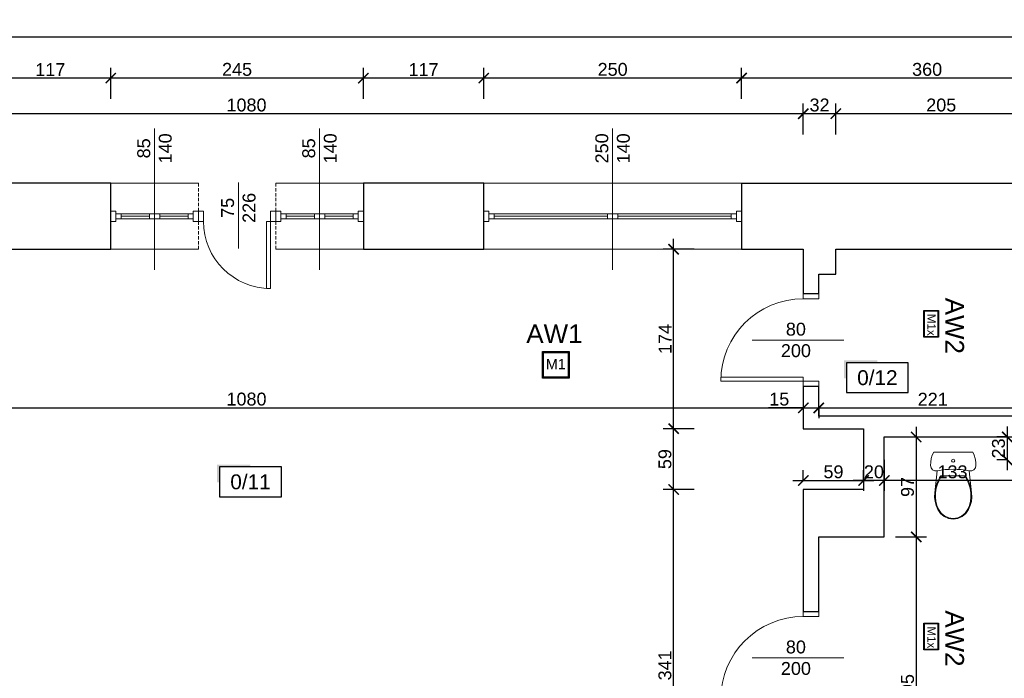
# Model space of a CAD drawing. Header units: millimetres. Extents: x 2709036 to 2756280, y 168165 to 192362.
# Tile 86 of 192: x 2715930 to 2716885, y 191515 to 192154. Entities that reach past the tile are written whole.
import ezdxf
from ezdxf.enums import TextEntityAlignment as Align

# ---------------------------------------------------------------- set-up
doc = ezdxf.new("R2010")
doc.units = ezdxf.units.MM
doc.header["$MEASUREMENT"] = 0
doc.set_wipeout_variables(frame=1)
doc.linetypes.add('HIDDEN2', pattern=[4.7625, 3.175, -1.5875])
doc.layers.add('6 - OPISY', color=7, linetype='Continuous')
doc.layers.add('Oświetlenie awaryjne', color=1, linetype='Continuous')
for name, color, linetype, lineweight in [('__MAZ_OPIS_STOLARKA', 7, 'Continuous', 0), ('__MAZ_SCHODY', 7, 'Continuous', 0), ('__MAZ_STOLARKA DRZWIOWA ISTN', 7, 'Continuous', 9), ('__MAZ_STOLARKA OKIENNA', 7, 'Continuous', 9), ('__MAZ_WYMIARY', 7, 'Continuous', 9), ('__MAZ_ŚCIANY ISTNIEJĄCE', 7, 'Continuous', 30), ('Meble i wyposażenie', 8, 'Continuous', 5)]:
    doc.layers.add(name, color=color, linetype=linetype, lineweight=lineweight)
doc.styles.add('Arial', font='arial.ttf')
doc.styles.add('Dimensions', font='arial.ttf')
doc.styles.add('Malanow_1_100', font='isocpeur.ttf')
doc.styles.get("Standard").update_dxf_attribs({"font": 'arial.ttf'})
doc.styles.add('styl1', font='arial.ttf')
doc.dimstyles.new('100', dxfattribs={"dimtxt": 10, "dimasz": 10, "dimexe": 18, "dimexo": 15, "dimgap": 9, "dimtad": 1, "dimdec": 1, "dimrnd": 0.5, "dimdsep": 46, "dimtxsty": 'Dimensions', "dimblk": 'ARCHTICK', "dimcen": 9, "dimdle": 10, "dimadec": 1, "dimazin": 2, "dimtfac": 1, "dimtdec": 4, "dimtofl": 0, "dimtmove": 2, "dimatfit": 3, "dimfxl": 1, "dimtolj": 1, "dimtzin": 0, "dimarcsym": 0})

# ---------------------------------------------------------------- blocks, each defined once
blk = doc.blocks.new('WC DP')
at = {"color": 0, "lineweight": -2, "ltscale": 14728.445072}
blk.add_wipeout([(-188.9, -40.9), (-202.4, -71.6), (-212.1, -103.8), (-218, -136.8), (-220, -170.4), (-214.9, -193.1), (-200.5, -211.4), (-179.6, -221.8), (-156.3, -222.3), (-117.6, -215.4), (-78.5, -210.5), (-39.3, -207.6), (0, -206.6), (39.3, -207.6), (78.5, -210.5), (117.6, -215.4), (156.3, -222.3), (179.6, -221.8), (200.5, -211.4), (214.9, -193.1), (220, -170.4), (218, -136.8), (212.1, -103.8), (202.4, -71.6), (188.9, -40.9)], dxfattribs=at).dxf.layer = 'Meble i wyposażenie'
at = {"layer": 'Meble i wyposażenie', "color": 0, "lineweight": -2}
for p, q in [((-202.4, -71.6), (-212.1, -103.8)), ((-188.9, -40.9), (-202.4, -71.6)), ((188.9, -40.9), (-188.9, -40.9)), ((202.4, -71.6), (188.9, -40.9)), ((212.1, -103.8), (202.4, -71.6)), ((-212.1, -103.8), (-218, -136.8)), ((218, -136.8), (212.1, -103.8))]:
    blk.add_line(p, q, dxfattribs=at)
blk.add_circle((0, -123.5), 15, dxfattribs=at)
at = {"color": 0, "lineweight": -2, "ltscale": 9083.641401}
blk.add_wipeout([(-122.1, -271.6), (122.1, -271.6), (143.3, -309.5), (160, -349.5), (171.9, -391.1), (179, -433.9), (156.3, -222.3), (117.6, -215.4), (78.5, -210.5), (39.3, -207.6), (0, -206.6), (-39.3, -207.6), (-78.5, -210.5), (-117.6, -215.4), (-156.3, -222.3), (-179, -433.9), (-171.9, -391.1), (-160, -349.5), (-143.3, -309.5)], dxfattribs=at).dxf.layer = 'Meble i wyposażenie'
at = {"layer": 'Meble i wyposażenie', "color": 0, "lineweight": -2}
for p, q in [((-218, -136.8), (-220, -170.4)), ((-220, -170.4), (-214.9, -193.1)), ((214.9, -193.1), (220, -170.4)), ((220, -170.4), (218, -136.8)), ((-214.9, -193.1), (-200.5, -211.4)), ((200.5, -211.4), (214.9, -193.1))]:
    blk.add_line(p, q, dxfattribs=at)
at = {"color": 0, "lineweight": -2, "ltscale": 8188.801298}
blk.add_wipeout([(123.5, -636.5), (149.4, -598.7), (165.6, -559.3), (176, -518.3), (180.5, -476.2), (179, -433.9), (171.6, -389.9), (159, -347), (141.5, -306), (117.1, -263.7), (-117.1, -263.7), (-141.5, -306), (-159, -347), (-171.6, -389.9), (-179, -433.9), (-180.5, -476.2), (-176, -518.3), (-165.6, -559.3), (-149.4, -598.7), (-123.5, -636.5), (-88, -665.9), (-45.7, -684.5), (0, -690.9), (45.7, -684.5), (88, -665.9)], dxfattribs=at).dxf.layer = 'Meble i wyposażenie'
at = {"layer": 'Meble i wyposażenie', "color": 0, "lineweight": -2}
for p, q in [((-200.5, -211.4), (-179.6, -221.8)), ((-179.6, -221.8), (-156.3, -222.3)), ((-156.3, -222.3), (-179, -433.9)), ((-122.1, -271.6), (-143.3, -309.5)), ((-112.5, -271.6), (-134.3, -309.5)), ((122.1, -271.6), (-122.1, -271.6)), ((134.3, -309.5), (112.5, -271.6)), ((143.3, -309.5), (122.1, -271.6)), ((156.3, -222.3), (179.6, -221.8)), ((179, -433.9), (156.3, -222.3)), ((179.6, -221.8), (200.5, -211.4)), ((-160, -349.5), (-171.9, -391.1)), ((-151.5, -349.7), (-163.8, -391.6)), ((-143.3, -309.5), (-160, -349.5)), ((-134.3, -309.5), (-151.5, -349.7)), ((151.5, -349.7), (134.3, -309.5)), ((160, -349.5), (143.3, -309.5)), ((163.8, -391.6), (151.5, -349.7)), ((171.9, -391.1), (160, -349.5)), ((-179, -433.9), (-180.6, -476.2)), ((-180.6, -476.2), (-176.1, -518.3)), ((-171.9, -391.1), (-179, -433.9)), ((-171, -434.7), (-172.5, -475.9)), ((-172.5, -475.9), (-168.1, -516.9)), ((-163.8, -391.6), (-171, -434.7)), ((171, -434.7), (163.8, -391.6)), ((168.1, -516.9), (172.5, -475.9)), ((172.5, -475.9), (171, -434.7)), ((179, -433.9), (171.9, -391.1)), ((176.1, -518.3), (180.6, -476.2)), ((180.6, -476.2), (179, -433.9)), ((-176.1, -518.3), (-165.7, -559.3)), ((-168.1, -516.9), (-158, -556.8)), ((-165.7, -559.3), (-149.5, -598.5)), ((-158, -556.8), (-142.3, -594.9)), ((142.3, -594.9), (158, -556.8)), ((149.5, -598.5), (165.7, -559.3)), ((158, -556.8), (168.1, -516.9)), ((165.7, -559.3), (176.1, -518.3)), ((-149.5, -598.5), (-123.5, -636.5)), ((-142.3, -594.9), (-117.5, -631.1)), ((-123.5, -636.5), (-88, -665.9)), ((-117.5, -631.1), (-83.7, -659.1)), ((-88, -665.9), (-45.7, -684.5)), ((-83.7, -659.1), (-43.5, -676.8)), ((43.5, -676.8), (83.7, -659.1)), ((45.7, -684.5), (88, -665.9)), ((83.7, -659.1), (117.5, -631.1)), ((88, -665.9), (123.5, -636.5)), ((117.5, -631.1), (142.3, -594.9)), ((123.5, -636.5), (149.5, -598.5)), ((-45.7, -684.5), (0, -690.9)), ((-43.5, -676.8), (0, -682.8)), ((0, -682.8), (43.5, -676.8)), ((0, -690.9), (45.7, -684.5))]:
    blk.add_line(p, q, dxfattribs=at)
blk.add_ellipse((0, -988.7), major_axis=(785, 0), ratio=0.9963, start_param=1.370375, end_param=1.771221, dxfattribs=at)
blk = doc.blocks.new('*U9')
at = {"ltscale": 10}
blk.add_hatch(color=256, dxfattribs=at).paths.add_polyline_path([(0, 26), (-25, 26), (-27, 26), (-27, 11.46), (-25, 11.46), (-25, 24), (0, 24)])
blk.add_lwpolyline([(-25, 0), (25, 0), (25, 24), (-25, 24)], close=True, dxfattribs=at)
at = {"layer": '6 - OPISY'}
for tag, p in [('NRPOM', (0, 6)), ('WYSPOM', (3.39, -15.66))]:
    blk.add_attdef(tag, text='', height=12, dxfattribs=at).set_placement(p, align=Align.CENTER)
blk = doc.blocks.new('_ArchTick')
at = {"color": 0, "linetype": 'ByBlock', "const_width": 0.15}
blk.add_lwpolyline([(-0.5, -0.5), (0.5, 0.5)], dxfattribs=at)
blk = doc.blocks.new('*D882')
at = {"layer": '__MAZ_WYMIARY', "color": 0, "lineweight": -2}
for p, q in [((2715609.68, 191780.92), (2715609.68, 191767.33)), ((2715599.68, 191777.33), (2716699.68, 191777.33)), ((2716689.68, 191777.33), (2716689.68, 191767.33))]:
    blk.add_line(p, q, dxfattribs=at)
at = {"layer": 'Defpoints', "color": 0, "lineweight": 30}
for p in [(2715609.68, 191795.92), (2716689.68, 191789.3), (2716689.68, 191777.33)]:
    blk.add_point(p, dxfattribs=at)
at = {"layer": '__MAZ_WYMIARY', "color": 0, "lineweight": -2, "xscale": 10, "yscale": 10, "zscale": 10, "rotation": 180}
blk.add_blockref('_ArchTick', (2715609.68, 191777.33), dxfattribs=at)
at = {"layer": '__MAZ_WYMIARY', "color": 0, "lineweight": -2, "xscale": 10, "yscale": 10, "zscale": 10}
blk.add_blockref('_ArchTick', (2716689.68, 191777.33), dxfattribs=at)
at = {"layer": '__MAZ_WYMIARY', "color": 0, "lineweight": 5, "insert": (2716149.68, 191785.71), "char_height": 12.5, "attachment_point": 5, "style": 'Arial'}
blk.add_mtext('\\A1;1080', dxfattribs=at)
blk = doc.blocks.new('*D974')
at = {"layer": '__MAZ_WYMIARY', "color": 0, "lineweight": -2}
for p, q in [((2716563.92, 191347.08), (2716563.92, 191708.1)), ((2716583.92, 191698.1), (2716553.92, 191698.1)), ((2716583.92, 191357.08), (2716553.92, 191357.08))]:
    blk.add_line(p, q, dxfattribs=at)
at = {"layer": 'Defpoints', "color": 0, "lineweight": 30}
for p in [(2716563.92, 191698.1), (2716689.68, 191698.1), (2716689.68, 191357.08)]:
    blk.add_point(p, dxfattribs=at)
at = {"layer": '__MAZ_WYMIARY', "color": 0, "lineweight": -2, "xscale": 10, "yscale": 10, "zscale": 10}
for p, rotation in [((2716563.92, 191698.1), 90), ((2716563.92, 191357.08), 270)]:
    blk.add_blockref('_ArchTick', p, dxfattribs=dict(at, rotation=rotation))
at = {"layer": '__MAZ_WYMIARY', "color": 0, "lineweight": 5, "insert": (2716555.53, 191527.59), "char_height": 12.5, "attachment_point": 5, "rotation": 90, "style": 'Arial'}
blk.add_mtext('\\A1;341', dxfattribs=at)
blk = doc.blocks.new('*D975')
at = {"layer": '__MAZ_WYMIARY', "color": 0, "lineweight": -2}
for p, q in [((2716563.92, 191688.1), (2716563.92, 191767.08)), ((2716583.92, 191757.08), (2716553.92, 191757.08)), ((2716583.92, 191698.1), (2716553.92, 191698.1))]:
    blk.add_line(p, q, dxfattribs=at)
at = {"layer": 'Defpoints', "color": 0, "lineweight": 30}
for p in [(2716563.92, 191757.08), (2716748.17, 191757.08), (2716748.17, 191698.1)]:
    blk.add_point(p, dxfattribs=at)
at = {"layer": '__MAZ_WYMIARY', "color": 0, "lineweight": -2, "xscale": 10, "yscale": 10, "zscale": 10}
for p, rotation in [((2716563.92, 191757.08), 90), ((2716563.92, 191698.1), 270)]:
    blk.add_blockref('_ArchTick', p, dxfattribs=dict(at, rotation=rotation))
at = {"layer": '__MAZ_WYMIARY', "color": 0, "lineweight": 5, "insert": (2716555.54, 191727.59), "char_height": 12.5, "attachment_point": 5, "rotation": 90, "style": 'Arial'}
blk.add_mtext('\\A1;59', dxfattribs=at)
blk = doc.blocks.new('*D976')
at = {"layer": '__MAZ_WYMIARY', "color": 0, "lineweight": -2}
for p, q in [((2716563.92, 191747.08), (2716563.92, 191941.08)), ((2716583.92, 191931.08), (2716553.92, 191931.08)), ((2716583.92, 191757.08), (2716553.92, 191757.08))]:
    blk.add_line(p, q, dxfattribs=at)
at = {"layer": 'Defpoints', "color": 0, "lineweight": 30}
for p in [(2716563.92, 191931.08), (2716689.68, 191931.08), (2716689.68, 191757.08)]:
    blk.add_point(p, dxfattribs=at)
at = {"layer": '__MAZ_WYMIARY', "color": 0, "lineweight": -2, "xscale": 10, "yscale": 10, "zscale": 10}
for p, rotation in [((2716563.92, 191931.08), 90), ((2716563.92, 191757.08), 270)]:
    blk.add_blockref('_ArchTick', p, dxfattribs=dict(at, rotation=rotation))
at = {"layer": '__MAZ_WYMIARY', "color": 0, "lineweight": 5, "insert": (2716555.64, 191844.08), "char_height": 12.5, "attachment_point": 5, "rotation": 90, "style": 'Arial'}
blk.add_mtext('\\A1;174', dxfattribs=at)
blk = doc.blocks.new('*D979')
at = {"layer": '__MAZ_WYMIARY', "color": 0, "lineweight": -2}
for p, q in [((2716768.17, 191726.81), (2716768.17, 191696.81)), ((2716900.54, 191726.81), (2716900.54, 191696.81)), ((2716910.54, 191706.81), (2716758.17, 191706.81))]:
    blk.add_line(p, q, dxfattribs=at)
at = {"layer": 'Defpoints', "color": 0, "lineweight": 30}
for p in [(2716768.17, 191749.08), (2716900.54, 191749.08), (2716768.17, 191706.81)]:
    blk.add_point(p, dxfattribs=at)
at = {"layer": '__MAZ_WYMIARY', "color": 0, "lineweight": -2, "xscale": 10, "yscale": 10, "zscale": 10, "rotation": 180}
blk.add_blockref('_ArchTick', (2716768.17, 191706.81), dxfattribs=at)
at = {"layer": '__MAZ_WYMIARY', "color": 0, "lineweight": -2, "xscale": 10, "yscale": 10, "zscale": 10}
blk.add_blockref('_ArchTick', (2716900.54, 191706.81), dxfattribs=at)
at = {"layer": '__MAZ_WYMIARY', "color": 0, "lineweight": 5, "insert": (2716834.36, 191715.2), "char_height": 12.5, "attachment_point": 5, "style": 'Arial'}
blk.add_mtext('\\A1;133', dxfattribs=at)
blk = doc.blocks.new('*D981')
at = {"layer": '__MAZ_WYMIARY', "color": 0, "lineweight": -2}
for p, q in [((2716748.17, 191726.81), (2716748.17, 191696.81)), ((2716768.17, 191726.81), (2716768.17, 191696.81)), ((2716778.17, 191706.81), (2716738.17, 191706.81))]:
    blk.add_line(p, q, dxfattribs=at)
at = {"layer": 'Defpoints', "color": 0, "lineweight": 30}
for p in [(2716748.17, 191749.02), (2716768.17, 191749.02), (2716748.17, 191706.81)]:
    blk.add_point(p, dxfattribs=at)
at = {"layer": '__MAZ_WYMIARY', "color": 0, "lineweight": -2, "xscale": 10, "yscale": 10, "zscale": 10, "rotation": 180}
blk.add_blockref('_ArchTick', (2716748.17, 191706.81), dxfattribs=at)
at = {"layer": '__MAZ_WYMIARY', "color": 0, "lineweight": -2, "xscale": 10, "yscale": 10, "zscale": 10}
blk.add_blockref('_ArchTick', (2716768.17, 191706.81), dxfattribs=at)
at = {"layer": '__MAZ_WYMIARY', "color": 0, "lineweight": 5, "insert": (2716758.17, 191715.19), "char_height": 12.5, "attachment_point": 5, "style": 'Arial'}
blk.add_mtext('\\A1;20', dxfattribs=at)
blk = doc.blocks.new('*D982')
at = {"layer": '__MAZ_WYMIARY', "color": 0, "lineweight": -2}
for p, q in [((2716689.68, 191706.81), (2716689.68, 191716.81)), ((2716748.17, 191706.81), (2716748.17, 191716.81)), ((2716679.68, 191706.81), (2716758.17, 191706.81))]:
    blk.add_line(p, q, dxfattribs=at)
at = {"layer": 'Defpoints', "color": 0, "lineweight": 30}
for p in [(2716748.17, 191706.81), (2716689.68, 191698.1), (2716748.17, 191698.1)]:
    blk.add_point(p, dxfattribs=at)
at = {"layer": '__MAZ_WYMIARY', "color": 0, "lineweight": -2, "xscale": 10, "yscale": 10, "zscale": 10, "rotation": 180}
blk.add_blockref('_ArchTick', (2716689.68, 191706.81), dxfattribs=at)
at = {"layer": '__MAZ_WYMIARY', "color": 0, "lineweight": -2, "xscale": 10, "yscale": 10, "zscale": 10}
blk.add_blockref('_ArchTick', (2716748.17, 191706.81), dxfattribs=at)
at = {"layer": '__MAZ_WYMIARY', "color": 0, "lineweight": 5, "insert": (2716718.93, 191715.19), "char_height": 12.5, "attachment_point": 5, "style": 'Arial'}
blk.add_mtext('\\A1;59', dxfattribs=at)
blk = doc.blocks.new('*D983')
at = {"layer": '__MAZ_WYMIARY', "color": 0, "lineweight": -2}
for p, q in [((2716887.4, 191759.08), (2716887.4, 191716.82)), ((2716887.4, 191749.08), (2716877.4, 191749.08)), ((2716887.4, 191726.82), (2716877.4, 191726.82))]:
    blk.add_line(p, q, dxfattribs=at)
at = {"layer": 'Defpoints', "color": 0, "lineweight": 30}
for p in [(2716900.54, 191749.08), (2716887.4, 191726.82), (2716900.54, 191726.82)]:
    blk.add_point(p, dxfattribs=at)
at = {"layer": '__MAZ_WYMIARY', "color": 0, "lineweight": -2, "xscale": 10, "yscale": 10, "zscale": 10}
for p, rotation in [((2716887.4, 191749.08), 90), ((2716887.4, 191726.82), 270)]:
    blk.add_blockref('_ArchTick', p, dxfattribs=dict(at, rotation=rotation))
at = {"layer": '__MAZ_WYMIARY', "color": 0, "lineweight": 5, "insert": (2716879.01, 191737.95), "char_height": 12.5, "attachment_point": 5, "rotation": 90, "style": 'Arial'}
blk.add_mtext('\\A1;23', dxfattribs=at)
blk = doc.blocks.new('*D984')
at = {"layer": '__MAZ_WYMIARY', "color": 0, "lineweight": -2}
for p, q in [((2716799.16, 191759.02), (2716799.16, 191642.1)), ((2716783.17, 191749.02), (2716809.16, 191749.02)), ((2716783.17, 191652.1), (2716809.16, 191652.1))]:
    blk.add_line(p, q, dxfattribs=at)
at = {"layer": 'Defpoints', "color": 0, "lineweight": 30}
for p in [(2716768.17, 191749.02), (2716768.17, 191652.1), (2716799.16, 191652.1)]:
    blk.add_point(p, dxfattribs=at)
at = {"layer": '__MAZ_WYMIARY', "color": 0, "lineweight": -2, "xscale": 10, "yscale": 10, "zscale": 10}
for p, rotation in [((2716799.16, 191749.02), 90), ((2716799.16, 191652.1), 270)]:
    blk.add_blockref('_ArchTick', p, dxfattribs=dict(at, rotation=rotation))
at = {"layer": '__MAZ_WYMIARY', "color": 0, "lineweight": 5, "insert": (2716790.78, 191700.56), "char_height": 12.5, "attachment_point": 5, "rotation": 90, "style": 'Arial'}
blk.add_mtext('\\A1;97', dxfattribs=at)
blk = doc.blocks.new('*D985')
at = {"layer": '__MAZ_WYMIARY', "color": 0, "lineweight": -2}
for p, q in [((2716799.16, 191662.1), (2716799.16, 191347.08)), ((2716779.16, 191652.1), (2716809.16, 191652.1)), ((2716779.16, 191357.08), (2716809.16, 191357.08))]:
    blk.add_line(p, q, dxfattribs=at)
at = {"layer": 'Defpoints', "color": 0, "lineweight": 30}
for p in [(2716704.68, 191652.1), (2716704.68, 191357.08), (2716799.16, 191357.08)]:
    blk.add_point(p, dxfattribs=at)
at = {"layer": '__MAZ_WYMIARY', "color": 0, "lineweight": -2, "xscale": 10, "yscale": 10, "zscale": 10}
for p, rotation in [((2716799.16, 191652.1), 90), ((2716799.16, 191357.08), 270)]:
    blk.add_blockref('_ArchTick', p, dxfattribs=dict(at, rotation=rotation))
at = {"layer": '__MAZ_WYMIARY', "color": 0, "lineweight": 5, "insert": (2716790.78, 191504.59), "char_height": 12.5, "attachment_point": 5, "rotation": 90, "style": 'Arial'}
blk.add_mtext('\\A1;295', dxfattribs=at)
blk = doc.blocks.new('*D989')
at = {"layer": '__MAZ_WYMIARY', "color": 0, "lineweight": -2}
for p, q in [((2716721.21, 192042.49), (2716721.21, 192072.49)), ((2716925.68, 192042.49), (2716925.68, 192072.49)), ((2716935.68, 192062.49), (2716711.21, 192062.49))]:
    blk.add_line(p, q, dxfattribs=at)
at = {"layer": 'Defpoints', "color": 0, "lineweight": 30}
for p in [(2716721.21, 192062.49), (2716721.21, 191931.08), (2716925.68, 191931.08)]:
    blk.add_point(p, dxfattribs=at)
at = {"layer": '__MAZ_WYMIARY', "color": 0, "lineweight": -2, "xscale": 10, "yscale": 10, "zscale": 10, "rotation": 180}
blk.add_blockref('_ArchTick', (2716721.21, 192062.49), dxfattribs=at)
at = {"layer": '__MAZ_WYMIARY', "color": 0, "lineweight": -2, "xscale": 10, "yscale": 10, "zscale": 10}
blk.add_blockref('_ArchTick', (2716925.68, 192062.49), dxfattribs=at)
at = {"layer": '__MAZ_WYMIARY', "color": 0, "lineweight": 5, "insert": (2716823.45, 192070.87), "char_height": 12.5, "attachment_point": 5, "style": 'Arial'}
blk.add_mtext('\\A1;205', dxfattribs=at)
blk = doc.blocks.new('*D990')
at = {"layer": '__MAZ_WYMIARY', "color": 0, "lineweight": -2}
for p, q in [((2716689.68, 191777.33), (2716655.95, 191777.33)), ((2716679.68, 191777.33), (2716714.68, 191777.33)), ((2716689.68, 191777.33), (2716689.68, 191767.33)), ((2716704.68, 191777.33), (2716704.68, 191767.33))]:
    blk.add_line(p, q, dxfattribs=at)
at = {"layer": 'Defpoints', "color": 0, "lineweight": 30}
for p in [(2716689.68, 191784.4), (2716704.68, 191783.57), (2716704.68, 191777.33)]:
    blk.add_point(p, dxfattribs=at)
at = {"layer": '__MAZ_WYMIARY', "color": 0, "lineweight": -2, "xscale": 10, "yscale": 10, "zscale": 10, "rotation": 180}
blk.add_blockref('_ArchTick', (2716689.68, 191777.33), dxfattribs=at)
at = {"layer": '__MAZ_WYMIARY', "color": 0, "lineweight": -2, "xscale": 10, "yscale": 10, "zscale": 10}
blk.add_blockref('_ArchTick', (2716704.68, 191777.33), dxfattribs=at)
at = {"layer": '__MAZ_WYMIARY', "color": 0, "lineweight": 5, "insert": (2716666.36, 191785.71), "char_height": 12.5, "attachment_point": 5, "style": 'Arial'}
blk.add_mtext('\\A1;15', dxfattribs=at)
blk = doc.blocks.new('*D991')
at = {"layer": '__MAZ_WYMIARY', "color": 0, "lineweight": -2}
for p, q in [((2716704.68, 191777.33), (2716704.68, 191787.33)), ((2716925.68, 191777.33), (2716925.68, 191787.33)), ((2716694.68, 191777.33), (2716935.68, 191777.33))]:
    blk.add_line(p, q, dxfattribs=at)
at = {"layer": 'Defpoints', "color": 0, "lineweight": 30}
for p in [(2716704.68, 191769.08), (2716925.68, 191777.33), (2716925.68, 191769.08)]:
    blk.add_point(p, dxfattribs=at)
at = {"layer": '__MAZ_WYMIARY', "color": 0, "lineweight": -2, "xscale": 10, "yscale": 10, "zscale": 10, "rotation": 180}
blk.add_blockref('_ArchTick', (2716704.68, 191777.33), dxfattribs=at)
at = {"layer": '__MAZ_WYMIARY', "color": 0, "lineweight": -2, "xscale": 10, "yscale": 10, "zscale": 10}
blk.add_blockref('_ArchTick', (2716925.68, 191777.33), dxfattribs=at)
at = {"layer": '__MAZ_WYMIARY', "color": 0, "lineweight": 5, "insert": (2716815.18, 191785.61), "char_height": 12.5, "attachment_point": 5, "style": 'Arial'}
blk.add_mtext('\\A1;221', dxfattribs=at)
blk = doc.blocks.new('*D992')
at = {"layer": '__MAZ_WYMIARY', "color": 0, "lineweight": -2}
for p, q in [((2716689.68, 192042.49), (2716689.68, 192072.49)), ((2716721.21, 192042.49), (2716721.21, 192072.49)), ((2716731.21, 192062.49), (2716679.68, 192062.49))]:
    blk.add_line(p, q, dxfattribs=at)
at = {"layer": 'Defpoints', "color": 0, "lineweight": 30}
for p in [(2716689.68, 192062.49), (2716689.68, 191931.08), (2716721.21, 191931.08)]:
    blk.add_point(p, dxfattribs=at)
at = {"layer": '__MAZ_WYMIARY', "color": 0, "lineweight": -2, "xscale": 10, "yscale": 10, "zscale": 10, "rotation": 180}
blk.add_blockref('_ArchTick', (2716689.68, 192062.49), dxfattribs=at)
at = {"layer": '__MAZ_WYMIARY', "color": 0, "lineweight": -2, "xscale": 10, "yscale": 10, "zscale": 10}
blk.add_blockref('_ArchTick', (2716721.21, 192062.49), dxfattribs=at)
at = {"layer": '__MAZ_WYMIARY', "color": 0, "lineweight": 5, "insert": (2716705.45, 192070.88), "char_height": 12.5, "attachment_point": 5, "style": 'Arial'}
blk.add_mtext('\\A1;32', dxfattribs=at)
blk = doc.blocks.new('*D993')
at = {"layer": '__MAZ_WYMIARY', "color": 0, "lineweight": -2}
for p, q in [((2715609.68, 192042.49), (2715609.68, 192072.49)), ((2716689.68, 192042.49), (2716689.68, 192072.49)), ((2716699.68, 192062.49), (2715599.68, 192062.49))]:
    blk.add_line(p, q, dxfattribs=at)
at = {"layer": 'Defpoints', "color": 0, "lineweight": 30}
for p in [(2715609.68, 192062.49), (2715609.68, 191931.08), (2716689.68, 191931.08)]:
    blk.add_point(p, dxfattribs=at)
at = {"layer": '__MAZ_WYMIARY', "color": 0, "lineweight": -2, "xscale": 10, "yscale": 10, "zscale": 10, "rotation": 180}
blk.add_blockref('_ArchTick', (2715609.68, 192062.49), dxfattribs=at)
at = {"layer": '__MAZ_WYMIARY', "color": 0, "lineweight": -2, "xscale": 10, "yscale": 10, "zscale": 10}
blk.add_blockref('_ArchTick', (2716689.68, 192062.49), dxfattribs=at)
at = {"layer": '__MAZ_WYMIARY', "color": 0, "lineweight": 5, "insert": (2716149.68, 192070.87), "char_height": 12.5, "attachment_point": 5, "style": 'Arial'}
blk.add_mtext('\\A1;1080', dxfattribs=at)
blk = doc.blocks.new('*D999')
at = {"layer": '__MAZ_WYMIARY', "color": 0, "lineweight": -2}
for p, q in [((2716629.78, 192077.05), (2716629.78, 192107.05)), ((2716989.75, 192077.05), (2716989.75, 192107.05)), ((2716999.75, 192097.05), (2716619.78, 192097.05))]:
    blk.add_line(p, q, dxfattribs=at)
at = {"layer": 'Defpoints', "color": 0, "lineweight": 30}
for p in [(2716629.78, 192097.05), (2716629.78, 191995.08), (2716989.75, 191995.08)]:
    blk.add_point(p, dxfattribs=at)
at = {"layer": '__MAZ_WYMIARY', "color": 0, "lineweight": -2, "xscale": 10, "yscale": 10, "zscale": 10, "rotation": 180}
blk.add_blockref('_ArchTick', (2716629.78, 192097.05), dxfattribs=at)
at = {"layer": '__MAZ_WYMIARY', "color": 0, "lineweight": -2, "xscale": 10, "yscale": 10, "zscale": 10}
blk.add_blockref('_ArchTick', (2716989.75, 192097.05), dxfattribs=at)
at = {"layer": '__MAZ_WYMIARY', "color": 0, "lineweight": 5, "insert": (2716809.76, 192105.43), "char_height": 12.5, "attachment_point": 5, "style": 'Arial'}
blk.add_mtext('\\A1;360', dxfattribs=at)
blk = doc.blocks.new('*D1000')
at = {"layer": '__MAZ_WYMIARY', "color": 0, "lineweight": -2}
for p, q in [((2716379.78, 192077.05), (2716379.78, 192107.05)), ((2716629.78, 192077.05), (2716629.78, 192107.05)), ((2716639.78, 192097.05), (2716369.78, 192097.05))]:
    blk.add_line(p, q, dxfattribs=at)
at = {"layer": 'Defpoints', "color": 0, "lineweight": 30}
for p in [(2716379.78, 192097.05), (2716379.78, 191995.08), (2716629.78, 191995.08)]:
    blk.add_point(p, dxfattribs=at)
at = {"layer": '__MAZ_WYMIARY', "color": 0, "lineweight": -2, "xscale": 10, "yscale": 10, "zscale": 10, "rotation": 180}
blk.add_blockref('_ArchTick', (2716379.78, 192097.05), dxfattribs=at)
at = {"layer": '__MAZ_WYMIARY', "color": 0, "lineweight": -2, "xscale": 10, "yscale": 10, "zscale": 10}
blk.add_blockref('_ArchTick', (2716629.78, 192097.05), dxfattribs=at)
at = {"layer": '__MAZ_WYMIARY', "color": 0, "lineweight": 5, "insert": (2716504.78, 192105.43), "char_height": 12.5, "attachment_point": 5, "style": 'Arial'}
blk.add_mtext('\\A1;250', dxfattribs=at)
blk = doc.blocks.new('*D1001')
at = {"layer": '__MAZ_WYMIARY', "color": 0, "lineweight": -2}
for p, q in [((2716263.04, 192077.05), (2716263.04, 192107.05)), ((2716379.78, 192077.05), (2716379.78, 192107.05)), ((2716389.78, 192097.05), (2716253.04, 192097.05))]:
    blk.add_line(p, q, dxfattribs=at)
at = {"layer": 'Defpoints', "color": 0, "lineweight": 30}
for p in [(2716263.04, 192097.05), (2716263.04, 191995.08), (2716379.78, 191995.08)]:
    blk.add_point(p, dxfattribs=at)
at = {"layer": '__MAZ_WYMIARY', "color": 0, "lineweight": -2, "xscale": 10, "yscale": 10, "zscale": 10, "rotation": 180}
blk.add_blockref('_ArchTick', (2716263.04, 192097.05), dxfattribs=at)
at = {"layer": '__MAZ_WYMIARY', "color": 0, "lineweight": -2, "xscale": 10, "yscale": 10, "zscale": 10}
blk.add_blockref('_ArchTick', (2716379.78, 192097.05), dxfattribs=at)
at = {"layer": '__MAZ_WYMIARY', "color": 0, "lineweight": 5, "insert": (2716321.41, 192105.32), "char_height": 12.5, "attachment_point": 5, "style": 'Arial'}
blk.add_mtext('\\A1;117', dxfattribs=at)
blk = doc.blocks.new('*D1002')
at = {"layer": '__MAZ_WYMIARY', "color": 0, "lineweight": -2}
for p, q in [((2716018.04, 192077.05), (2716018.04, 192107.05)), ((2716263.04, 192077.05), (2716263.04, 192107.05)), ((2716273.04, 192097.05), (2716008.04, 192097.05))]:
    blk.add_line(p, q, dxfattribs=at)
at = {"layer": 'Defpoints', "color": 0, "lineweight": 30}
for p in [(2716018.04, 192097.05), (2716018.04, 191995.08), (2716263.04, 191995.08)]:
    blk.add_point(p, dxfattribs=at)
at = {"layer": '__MAZ_WYMIARY', "color": 0, "lineweight": -2, "xscale": 10, "yscale": 10, "zscale": 10, "rotation": 180}
blk.add_blockref('_ArchTick', (2716018.04, 192097.05), dxfattribs=at)
at = {"layer": '__MAZ_WYMIARY', "color": 0, "lineweight": -2, "xscale": 10, "yscale": 10, "zscale": 10}
blk.add_blockref('_ArchTick', (2716263.04, 192097.05), dxfattribs=at)
at = {"layer": '__MAZ_WYMIARY', "color": 0, "lineweight": 5, "insert": (2716140.54, 192105.43), "char_height": 12.5, "attachment_point": 5, "style": 'Arial'}
blk.add_mtext('\\A1;245', dxfattribs=at)
blk = doc.blocks.new('*D1003')
at = {"layer": '__MAZ_WYMIARY', "color": 0, "lineweight": -2}
for p, q in [((2715900.83, 192077.05), (2715900.83, 192107.05)), ((2716018.04, 192077.05), (2716018.04, 192107.05)), ((2716028.04, 192097.05), (2715890.83, 192097.05))]:
    blk.add_line(p, q, dxfattribs=at)
at = {"layer": 'Defpoints', "color": 0, "lineweight": 30}
for p in [(2715900.83, 192097.05), (2715900.83, 191995.08), (2716018.04, 191995.08)]:
    blk.add_point(p, dxfattribs=at)
at = {"layer": '__MAZ_WYMIARY', "color": 0, "lineweight": -2, "xscale": 10, "yscale": 10, "zscale": 10, "rotation": 180}
blk.add_blockref('_ArchTick', (2715900.83, 192097.05), dxfattribs=at)
at = {"layer": '__MAZ_WYMIARY', "color": 0, "lineweight": -2, "xscale": 10, "yscale": 10, "zscale": 10}
blk.add_blockref('_ArchTick', (2716018.04, 192097.05), dxfattribs=at)
at = {"layer": '__MAZ_WYMIARY', "color": 0, "lineweight": 5, "insert": (2715959.44, 192105.32), "char_height": 12.5, "attachment_point": 5, "style": 'Arial'}
blk.add_mtext('\\A1;117', dxfattribs=at)
blk = doc.blocks.new('*D1012')
at = {"layer": '__MAZ_WYMIARY', "color": 0, "lineweight": -2}
for p, q in [((2714190.68, 192117.1), (2714190.68, 192147.1)), ((2716989.75, 192117.1), (2716989.75, 192147.1)), ((2714180.68, 192137.1), (2716999.75, 192137.1))]:
    blk.add_line(p, q, dxfattribs=at)
at = {"layer": 'Defpoints', "color": 0, "lineweight": 30}
for p in [(2716989.75, 192137.1), (2714190.68, 191995.08), (2716989.75, 191995.08)]:
    blk.add_point(p, dxfattribs=at)
at = {"layer": '__MAZ_WYMIARY', "color": 0, "lineweight": -2, "xscale": 10, "yscale": 10, "zscale": 10, "rotation": 180}
blk.add_blockref('_ArchTick', (2714190.68, 192137.1), dxfattribs=at)
at = {"layer": '__MAZ_WYMIARY', "color": 0, "lineweight": -2, "xscale": 10, "yscale": 10, "zscale": 10}
blk.add_blockref('_ArchTick', (2716989.75, 192137.1), dxfattribs=at)
at = {"layer": '__MAZ_WYMIARY', "color": 0, "lineweight": 5, "insert": (2715590.22, 192145.48), "char_height": 12.5, "attachment_point": 5, "style": 'Arial'}
blk.add_mtext('\\A1;2799', dxfattribs=at)
blk = doc.blocks.new('*U718')
at = {"layer": 'Oświetlenie awaryjne'}
h = blk.add_hatch(color=256, dxfattribs=at)
h.dxf.hatch_style = 1
h.paths.add_polyline_path([(-13, -13), (13, -13), (13, 13), (-13, 13)])
h.paths.add_polyline_path([(-12, -12), (12, -12), (12, 12), (-12, 12)], flags=16)
for points in [[(-13, 13), (13, 13), (13, -13), (-13, -13)], [(-12, 12), (12, 12), (12, -12), (-12, -12)]]:
    blk.add_lwpolyline(points, close=True, dxfattribs=at)
at = {"layer": 'Oświetlenie awaryjne', "attachment_point": 1, "style": 'Malanow_1_100'}
for s, width, insert, char_height in [('{\\fArial|b0|i0|c238|p34;AW1}', 59.6663, (-28.61, 39.11), 18), ('\\pxqc;{\\fArial|b0|i0|c238|p34;M1}', 26, (-13, 5.68), 10)]:
    blk.add_mtext_dynamic_manual_height_columns(s, width=width, gutter_width=669.53, heights=[0], dxfattribs=dict(at, insert=insert, char_height=char_height))
blk = doc.blocks.new('*U720')
at = {"layer": 'Oświetlenie awaryjne'}
h = blk.add_hatch(color=256, dxfattribs=at)
h.paths.add_polyline_path([(-13, 7), (13, 7), (13, -7), (-13, -7)])
h.paths.add_polyline_path([(-12.5, 6.5), (12.5, 6.5), (12.5, -6.5), (-12.5, -6.5)], flags=16)
at = {"layer": 'Oświetlenie awaryjne', "linetype": 'ByBlock'}
for p, q in [((-12.5, 6.5), (12.5, 6.5)), ((-12.5, -6.5), (-12.5, 6.5)), ((12.5, 6.5), (12.5, -6.5)), ((12.5, -6.5), (-12.5, -6.5))]:
    blk.add_line(p, q, dxfattribs=at)
blk.add_lwpolyline([(-13, 7), (13, 7), (13, -7), (-13, -7)], close=True, dxfattribs=at)
at = {"layer": 'Oświetlenie awaryjne', "attachment_point": 1, "style": 'Malanow_1_100'}
for s, insert, char_height in [('{\\fArial|b0|i0|c238|p34;AW2}', (-25.34, 31.85), 18), ('{\\fArial|b0|i0|c238|p34;M1x}', (-9.68, 4.41), 8)]:
    blk.add_mtext_dynamic_manual_height_columns(s, width=42.9792, gutter_width=669.53, heights=[0], dxfattribs=dict(at, insert=insert, char_height=char_height))

msp = doc.modelspace()

# ---------------------------------------------------------------- linework, layer by layer
at = {"layer": '__MAZ_OPIS_STOLARKA', "color": 252}
for points in [[(2716060.54, 191911.11), (2716060.54, 192048.19)], [(2716220.54, 191911.11), (2716220.54, 192048.19)], [(2716504.78, 191911.11), (2716504.78, 192048.19)], [(2716141.83, 191931.78), (2716141.83, 191995.72)], [(2716640.2, 191843.07), (2716728.92, 191843.07)], [(2716640.2, 191534.91), (2716728.92, 191534.91)]]:
    msp.add_lwpolyline(points, dxfattribs=at)
at = {"layer": '__MAZ_SCHODY', "color": 252, "linetype": 'HIDDEN2', "lineweight": 5}
for p, q in [((2716103.04, 191995.08), (2716018.04, 191995.08)), ((2716103.04, 191968.08), (2716103.04, 191995.08)), ((2716178.04, 191995.08), (2716178.04, 191968.08)), ((2716263.04, 191995.08), (2716178.04, 191995.08)), ((2716629.78, 191995.08), (2716379.78, 191995.08)), ((2716103.04, 191931.08), (2716103.04, 191958.08)), ((2716178.04, 191958.08), (2716178.04, 191931.08)), ((2716018.04, 191931.08), (2716103.04, 191931.08)), ((2716178.04, 191931.08), (2716263.04, 191931.08)), ((2716379.78, 191931.08), (2716629.78, 191931.08))]:
    msp.add_line(p, q, dxfattribs=at)
at = {"layer": '__MAZ_STOLARKA DRZWIOWA ISTN', "color": 252, "linetype": 'Continuous'}
for points in [[(2716108.04, 191968.08), (2716103.04, 191968.08), (2716103.04, 191958.08), (2716108.04, 191958.08)], [(2716173.04, 191968.08), (2716178.04, 191968.08), (2716178.04, 191958.08), (2716173.04, 191958.08)], [(2716173.04, 191958.08), (2716169.04, 191958.08), (2716169.04, 191893.08), (2716173.04, 191893.08)], [(2716704.68, 191883.07), (2716704.68, 191888.07), (2716689.68, 191888.07), (2716689.68, 191883.07)], [(2716689.68, 191803.07), (2716689.68, 191807.07), (2716609.68, 191807.07), (2716609.68, 191803.07)], [(2716704.68, 191803.07), (2716704.68, 191798.07), (2716689.68, 191798.07), (2716689.68, 191803.07)], [(2716704.68, 191574.91), (2716704.68, 191579.91), (2716689.68, 191579.91), (2716689.68, 191574.91)]]:
    msp.add_lwpolyline(points, close=True, dxfattribs=at)
for centre, radius, start, end in [((2716173.04, 191958.08), 65, 180, 270), ((2716689.68, 191803.07), 80, 90, 180), ((2716689.68, 191494.91), 80, 90, 180)]:
    msp.add_arc(centre, radius, start, end, dxfattribs=at)
at = {"layer": '__MAZ_STOLARKA OKIENNA', "color": 252, "linetype": 'Continuous'}
for p, q in [((2716018.04, 191995.08), (2716103.04, 191995.08)), ((2716178.04, 191995.08), (2716263.04, 191995.08)), ((2716379.78, 191995.08), (2716629.78, 191995.08)), ((2716028.04, 191960.58), (2716028.04, 191965.58)), ((2716028.04, 191963.08), (2716055.54, 191963.08)), ((2716055.54, 191960.58), (2716055.54, 191965.58)), ((2716065.54, 191960.58), (2716065.54, 191965.58)), ((2716093.04, 191963.08), (2716065.54, 191963.08)), ((2716093.04, 191960.58), (2716093.04, 191965.58)), ((2716188.04, 191960.58), (2716188.04, 191965.58)), ((2716188.04, 191963.08), (2716215.54, 191963.08)), ((2716215.54, 191960.58), (2716215.54, 191965.58)), ((2716225.54, 191960.58), (2716225.54, 191965.58)), ((2716253.04, 191963.08), (2716225.54, 191963.08)), ((2716253.04, 191960.58), (2716253.04, 191965.58)), ((2716389.78, 191960.58), (2716389.78, 191965.58)), ((2716389.78, 191963.08), (2716499.78, 191963.08)), ((2716499.78, 191960.58), (2716499.78, 191965.58)), ((2716509.78, 191960.58), (2716509.78, 191965.58)), ((2716619.78, 191963.08), (2716509.78, 191963.08)), ((2716619.78, 191960.58), (2716619.78, 191965.58)), ((2716018.04, 191931.08), (2716103.04, 191931.08)), ((2716178.04, 191931.08), (2716263.04, 191931.08)), ((2716379.78, 191931.08), (2716629.78, 191931.08))]:
    msp.add_line(p, q, dxfattribs=at)
for points in [[(2716023.04, 191968.08), (2716018.04, 191968.08), (2716018.04, 191958.08), (2716023.04, 191958.08)], [(2716023.04, 191960.58), (2716023.04, 191965.58), (2716060.54, 191965.58), (2716060.54, 191960.58)], [(2716098.04, 191960.58), (2716098.04, 191965.58), (2716060.54, 191965.58), (2716060.54, 191960.58)], [(2716098.04, 191968.08), (2716103.04, 191968.08), (2716103.04, 191958.08), (2716098.04, 191958.08)], [(2716183.04, 191968.08), (2716178.04, 191968.08), (2716178.04, 191958.08), (2716183.04, 191958.08)], [(2716183.04, 191960.58), (2716183.04, 191965.58), (2716220.54, 191965.58), (2716220.54, 191960.58)], [(2716258.04, 191960.58), (2716258.04, 191965.58), (2716220.54, 191965.58), (2716220.54, 191960.58)], [(2716258.04, 191968.08), (2716263.04, 191968.08), (2716263.04, 191958.08), (2716258.04, 191958.08)], [(2716384.78, 191968.08), (2716379.78, 191968.08), (2716379.78, 191958.08), (2716384.78, 191958.08)], [(2716384.78, 191960.58), (2716384.78, 191965.58), (2716504.78, 191965.58), (2716504.78, 191960.58)], [(2716624.78, 191960.58), (2716624.78, 191965.58), (2716504.78, 191965.58), (2716504.78, 191960.58)], [(2716624.78, 191968.08), (2716629.78, 191968.08), (2716629.78, 191958.08), (2716624.78, 191958.08)]]:
    msp.add_lwpolyline(points, close=True, dxfattribs=at)
at = {"layer": '__MAZ_ŚCIANY ISTNIEJĄCE', "color": 252, "ltscale": 15}
for p, q in [((2716018.04, 191995.08), (2715900.83, 191995.08)), ((2716018.04, 191931.08), (2716018.04, 191995.08)), ((2716263.04, 191995.08), (2716263.04, 191931.08)), ((2716379.78, 191995.08), (2716263.04, 191995.08)), ((2716379.78, 191931.08), (2716379.78, 191995.08)), ((2716629.78, 191995.08), (2716629.78, 191931.08)), ((2716629.78, 191995.08), (2716989.68, 191995.08)), ((2715900.83, 191931.08), (2716018.04, 191931.08)), ((2716263.04, 191931.08), (2716379.78, 191931.08)), ((2716629.78, 191931.08), (2716689.68, 191931.08)), ((2716689.68, 191931.08), (2716689.68, 191912.76)), ((2716721.21, 191906.76), (2716721.21, 191931.08)), ((2716721.21, 191931.08), (2716925.68, 191931.08)), ((2716689.68, 191912.76), (2716689.68, 191888.07)), ((2716704.68, 191888.07), (2716704.68, 191906.76)), ((2716704.68, 191906.76), (2716721.21, 191906.76)), ((2716689.68, 191888.07), (2716704.68, 191888.07)), ((2716704.68, 191798.07), (2716689.68, 191798.07)), ((2716689.68, 191798.07), (2716689.68, 191757.08)), ((2716704.68, 191769.08), (2716704.68, 191798.07)), ((2716758.17, 191769.08), (2716704.68, 191769.08)), ((2716906.54, 191769.08), (2716758.17, 191769.08)), ((2716689.68, 191757.08), (2716748.17, 191757.08)), ((2716748.17, 191757.08), (2716748.17, 191698.1)), ((2716768.17, 191652.1), (2716768.17, 191749.08)), ((2716768.17, 191749.08), (2716900.54, 191749.08)), ((2716689.68, 191698.1), (2716689.68, 191579.91)), ((2716748.17, 191698.1), (2716689.68, 191698.1)), ((2716704.68, 191579.91), (2716704.68, 191652.1)), ((2716704.68, 191652.1), (2716768.17, 191652.1)), ((2716689.68, 191579.91), (2716704.68, 191579.91))]:
    msp.add_line(p, q, dxfattribs=at)

# ---------------------------------------------------------------- block references
at = {"layer": '6 - OPISY', "color": 252, "xscale": 1.2, "yscale": 1.2, "zscale": 1.2}
for p, values in [((2716761.5, 191792.16), {'NRPOM': '0/12'}), ((2716153.56, 191691.15), {'NRPOM': '0/11'})]:
    msp.add_blockref('*U9', p, dxfattribs=at).add_auto_attribs(values)
at = {"layer": 'Meble i wyposażenie', "color": 252, "xscale": -0.1, "yscale": 0.1, "zscale": 0.1}
msp.add_blockref('WC DP', (2716835.05, 191738.41), dxfattribs=at)
at = {"layer": 'Oświetlenie awaryjne', "linetype": 'ByBlock', "rotation": 270}
for p in [(2716813.68, 191858.73, 0), (2716813.68, 191555.58, 0)]:
    msp.add_blockref('*U720', p, dxfattribs=at)
at = {"layer": 'Oświetlenie awaryjne'}
msp.add_blockref('*U718', (2716449.68, 191819.08, 0), dxfattribs=at)

# ---------------------------------------------------------------- texts
at = {"layer": '__MAZ_OPIS_STOLARKA', "color": 252, "char_height": 12.5, "width": 38.3096, "attachment_point": 5, "rotation": 90, "style": 'styl1'}
for s, insert in [('85\\P140', (2716060.54, 192028.92)), ('85\\P140', (2716220.54, 192028.92)), ('250\\P140', (2716504.78, 192028.92)), ('75\\P226', (2716141.83, 191971.19))]:
    msp.add_mtext(s, dxfattribs=dict(at, insert=insert))
at = {"layer": '__MAZ_OPIS_STOLARKA', "color": 252, "char_height": 12.5, "width": 38.3096, "attachment_point": 5, "style": 'styl1'}
for insert in [(2716682.5, 191843.07), (2716682.5, 191534.91)]:
    msp.add_mtext('\\pxqc;80\\P200', dxfattribs=dict(at, insert=insert))

# ---------------------------------------------------------------- dimensions: what is measured, and where the dimension line sits
at = {"layer": '__MAZ_WYMIARY', "color": 252, "lineweight": 5}
for base, p1, p2, picture, middle in [((2716989.75, 192137.1), (2714190.68, 191995.08), (2716989.75, 191995.08), '*D1012', (2715590.22, 192145.48)), ((2715900.83, 192097.05), (2716018.04, 191995.08), (2715900.83, 191995.08), '*D1003', (2715959.44, 192105.32)), ((2716018.04, 192097.05), (2716263.04, 191995.08), (2716018.04, 191995.08), '*D1002', (2716140.54, 192105.43)), ((2716263.04, 192097.05), (2716379.78, 191995.08), (2716263.04, 191995.08), '*D1001', (2716321.41, 192105.32)), ((2716379.78, 192097.05), (2716629.78, 191995.08), (2716379.78, 191995.08), '*D1000', (2716504.78, 192105.43)), ((2716629.78, 192097.05), (2716989.75, 191995.08), (2716629.78, 191995.08), '*D999', (2716809.76, 192105.43)), ((2715609.68, 192062.49), (2716689.68, 191931.08), (2715609.68, 191931.08), '*D993', (2716149.68, 192070.87)), ((2716689.68, 192062.49), (2716721.21, 191931.08), (2716689.68, 191931.08), '*D992', (2716705.45, 192070.88)), ((2716721.21, 192062.49), (2716925.68, 191931.08), (2716721.21, 191931.08), '*D989', (2716823.45, 192070.87)), ((2716689.68, 191777.33), (2715609.68, 191795.92), (2716689.68, 191789.3), '*D882', (2716149.68, 191785.71)), ((2716925.68, 191777.33), (2716704.68, 191769.08), (2716925.68, 191769.08), '*D991', (2716815.18, 191785.61)), ((2716748.17, 191706.81), (2716689.68, 191698.1), (2716748.17, 191698.1), '*D982', (2716718.93, 191715.19))]:
    dim = msp.add_linear_dim(base=base, p1=p1, p2=p2, dimstyle='100', override={"dimtxt": 12.5, "dimexe": 10, "dimgap": 2, "dimdec": 0, "dimtxsty": 'Arial', "dimtmove": 1, "dimfxl": 20, "dimfxlon": 1}, dxfattribs=at)
    dim.commit()
    dim.dimension.update_dxf_attribs({"geometry": picture, "text_midpoint": middle})
for base, p1, p2, picture, middle in [((2716563.92, 191931.08), (2716689.68, 191757.08), (2716689.68, 191931.08), '*D976', (2716555.64, 191844.08)), ((2716563.92, 191757.08), (2716748.17, 191698.1), (2716748.17, 191757.08), '*D975', (2716555.54, 191727.59)), ((2716563.92, 191698.1), (2716689.68, 191357.08), (2716689.68, 191698.1), '*D974', (2716555.53, 191527.59)), ((2716799.16, 191357.08), (2716704.68, 191652.1), (2716704.68, 191357.08), '*D985', (2716790.78, 191504.59))]:
    dim = msp.add_linear_dim(base=base, p1=p1, p2=p2, angle=90, dimstyle='100', override={"dimtxt": 12.5, "dimexe": 10, "dimgap": 2, "dimdec": 0, "dimtxsty": 'Arial', "dimtmove": 1, "dimfxl": 20, "dimfxlon": 1}, dxfattribs=at)
    dim.commit()
    dim.dimension.update_dxf_attribs({"geometry": picture, "text_midpoint": middle})
for base, p1, p2, picture, middle in [((2716704.68, 191777.33), (2716689.68, 191784.4), (2716704.68, 191783.57), '*D990', (2716666.36, 191777.33)), ((2716748.17, 191706.81), (2716768.17, 191749.02), (2716748.17, 191749.02), '*D981', (2716758.17, 191706.81))]:
    dim = msp.add_linear_dim(base=base, p1=p1, p2=p2, dimstyle='100', override={"dimtxt": 12.5, "dimexe": 10, "dimgap": 2, "dimdec": 0, "dimtxsty": 'Arial', "dimtmove": 1, "dimfxl": 20, "dimfxlon": 1}, dxfattribs=at)
    dim.commit()
    dim.dimension.update_dxf_attribs({"geometry": picture, "text_midpoint": middle, "dimtype": 160})
dim = msp.add_linear_dim(base=(2716887.4, 191726.82), p1=(2716900.54, 191749.08), p2=(2716900.54, 191726.82), angle=90, dimstyle='100', override={"dimtxt": 12.5, "dimexe": 10, "dimgap": 2, "dimdec": 0, "dimtxsty": 'Arial', "dimtmove": 1, "dimfxl": 20, "dimfxlon": 1}, dxfattribs=at)
dim.commit()
dim.dimension.update_dxf_attribs({"geometry": '*D983', "text_midpoint": (2716887.4, 191737.95), "dimtype": 160})

# ---------------------------------------------------------------- next in the draw order: dimensions: what is measured, and where the dimension line sits
dim = msp.add_linear_dim(base=(2716799.16, 191652.1), p1=(2716768.17, 191749.02), p2=(2716768.17, 191652.1), angle=90, dimstyle='100', override={"dimtxt": 12.5, "dimexe": 10, "dimgap": 2, "dimdec": 0, "dimtxsty": 'Arial', "dimtmove": 1, "dimfxl": 20, "dimfxlon": 1}, dxfattribs=at)
dim.commit()
dim.dimension.update_dxf_attribs({"geometry": '*D984', "text_midpoint": (2716790.78, 191700.56)})
dim = msp.add_linear_dim(base=(2716768.17, 191706.81), p1=(2716900.54, 191749.08), p2=(2716768.17, 191749.08), dimstyle='100', override={"dimtxt": 12.5, "dimexe": 10, "dimgap": 2, "dimdec": 0, "dimtxsty": 'Arial', "dimtmove": 1, "dimfxl": 20, "dimfxlon": 1}, dxfattribs=at)
dim.commit()
dim.dimension.update_dxf_attribs({"geometry": '*D979', "text_midpoint": (2716834.36, 191715.2)})

doc.saveas('drawing.dxf')
